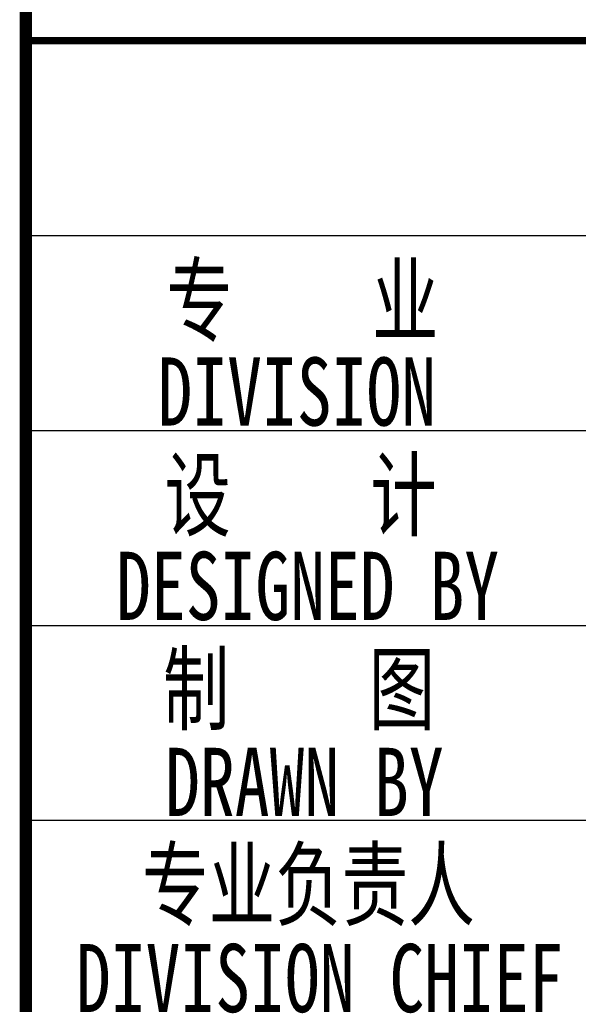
# Model space of a CAD drawing. Extents: x 427948 to 764348, y 274849 to 601549.
# Tile 151 of 212: x 673623 to 675914, y 466094 to 470136. Entities that reach past the tile are written whole.
import ezdxf
from ezdxf.enums import TextEntityAlignment as Align

# ---------------------------------------------------------------- set-up
doc = ezdxf.new("R2010")
doc.units = 0
doc.header["$LTSCALE"] = 1000
doc.header["$MEASUREMENT"] = 0
doc.layers.get('0').update_dxf_attribs({"linetype": 'CONTINUOUS'})
doc.layers.add('PUB_TITLE', color=4, linetype='CONTINUOUS')
doc.layers.add('TK', color=7, linetype='CONTINUOUS')
doc.styles.add('-宋体', font='txt', dxfattribs={"width": 0.8})

# ---------------------------------------------------------------- blocks, each defined once
blk = doc.blocks.new('24')
at = {"layer": 'PUB_TITLE'}
for p, q in [((-1116488.9, 160518.9), (-1110888.9, 160518.9)), ((-1116488.9, 159718.9), (-1110888.9, 159718.9)), ((-1116488.9, 158918.9), (-1110888.9, 158918.9)), ((-1116488.9, 158118.9), (-1110888.9, 158118.9))]:
    blk.add_line(p, q, dxfattribs=at)
for points, const_width in [([(-1116488.9, 145318.9), (-1116488.9, 202718.9)], 50), ([(-1116488.9, 161318.9), (-1110888.9, 161318.9)], 29.8)]:
    blk.add_lwpolyline(points, dxfattribs=dict(at, const_width=const_width))
at = {"layer": 'TK', "style": '-宋体', "width": 0.75}
for s, p in [('专    业', (-1115354.3, 160258.9)), ('DIVISION ', (-1115305.7, 159879)), ('设    计', (-1115362, 159458.9)), ('DESIGNED BY', (-1115332.9, 159081.2)), ('制    图    ', (-1115082, 158662.9)), ('DRAWN BY', (-1115346.1, 158276.4)), ('专业负责人', (-1115329.6, 157860.6)), ('DIVISION CHIEF', (-1115283.2, 157471.4))]:
    blk.add_text(s, height=280, dxfattribs=at).set_placement(p, align=Align.MIDDLE)

msp = doc.modelspace()

# ---------------------------------------------------------------- block references
msp.add_blockref('24', (1790136.9, 308730.5))

doc.saveas('drawing.dxf')
